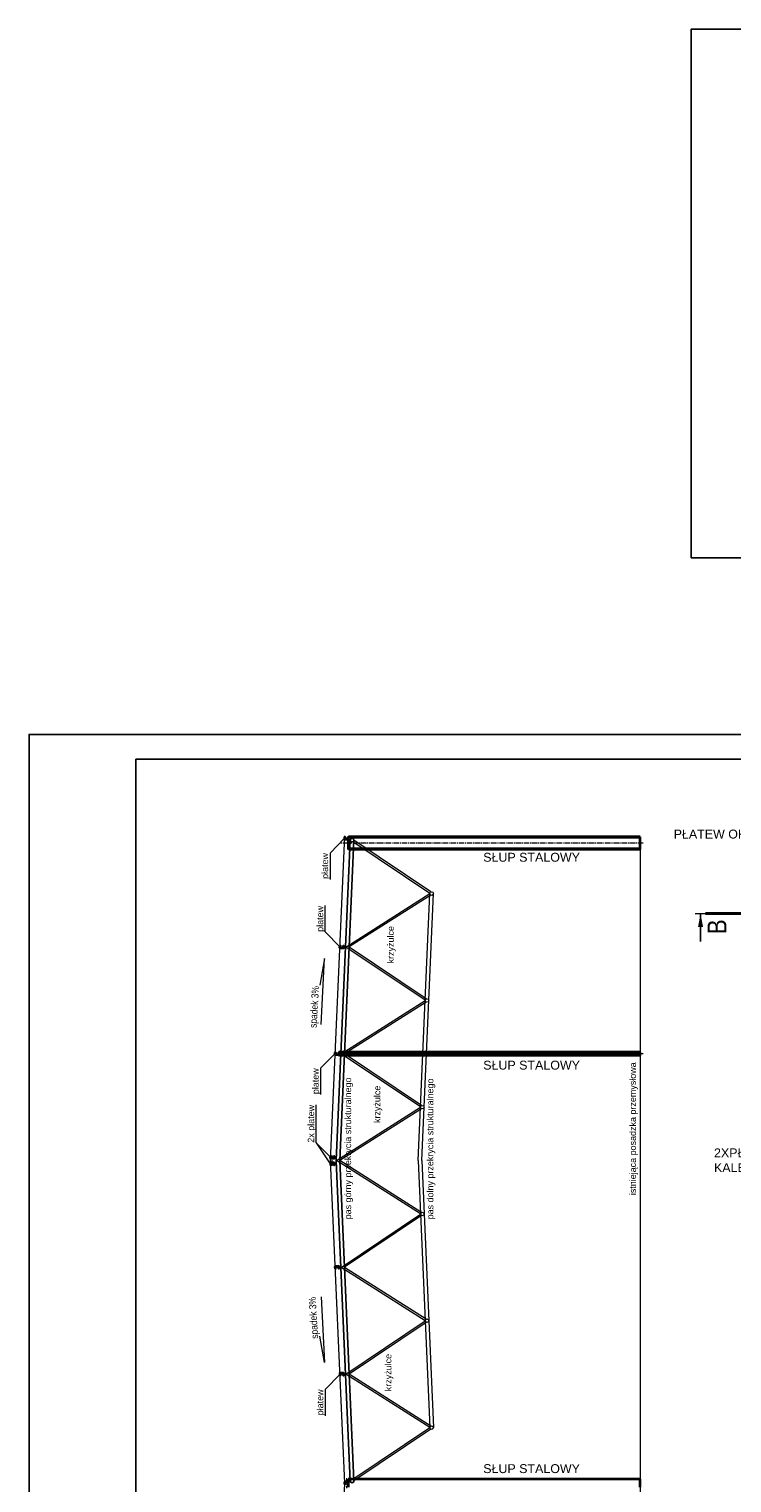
# Model space of a CAD drawing. Header units: millimetres. Extents: x -4725611 to 4745838, y -5478268 to 5501141.
# Tile 7 of 26: x 30316 to 32290, y -7439 to -3355. Entities that reach past the tile are written whole.
import ezdxf

# ---------------------------------------------------------------- set-up
doc = ezdxf.new("R2010")
doc.units = ezdxf.units.MM
doc.linetypes.add('CENTER2', pattern=[28.575, 19.05, -3.175, 3.175, -3.175])
for name, color, linetype, lineweight in [('_kh_elementy istniejące', 253, 'Continuous', 15), ('e-cad_cienkie', 80, 'Continuous', 13), ('e-cad_kontur', 2, 'Continuous', 35), ('e-cad_opisy', 7, 'Continuous', 13), ('e-cad_osie', 6, 'CENTER2', 9), ('K- OPISY', 40, 'Continuous', 20), ('K-WIDOK', 140, 'Continuous', 15)]:
    doc.layers.add(name, color=color, linetype=linetype, lineweight=lineweight)
doc.layers.add('e-cad_stal_kontur', color=2, linetype='Continuous')
doc.styles.add('Arial', font='arial.ttf')
doc.styles.get("Standard").update_dxf_attribs({"font": 'arial.ttf'})

msp = doc.modelspace()

# ---------------------------------------------------------------- hatches: boundary and pattern name
at = {"layer": 'e-cad_opisy'}
h = msp.add_hatch(color=256, dxfattribs=at)
h.paths.add_polyline_path([(32194.54, -5877.16), (32201.58, -5877.16), (32201.58, -5839.18)])
h.paths.add_polyline_path([(32201.58, -5877.16), (32208.62, -5877.16), (32201.58, -5839.18)])

# ---------------------------------------------------------------- linework, layer by layer
at = {"ltscale": 0.8}
msp.add_lwpolyline([(32175.44, -4840.44), (45675.44, -4840.44), (45675.44, -3355.44), (32175.44, -3355.44)], close=True, dxfattribs=at)
at = {"layer": '_kh_elementy istniejące', "lineweight": 40}
msp.add_lwpolyline([(32215.04, -5839.18), (45142.12, -5839.18)], dxfattribs=at)
at = {"layer": 'Defpoints', "ltscale": 0.8}
for points in [[(30315.91, -11276.3), (47815.91, -11276.3), (47815.91, -5336.3), (30315.91, -5336.3)], [(30615.91, -11206.3), (47745.91, -11206.3), (47745.91, -5406.3), (30615.91, -5406.3)]]:
    msp.add_lwpolyline(points, close=True, dxfattribs=at)
at = {"layer": 'e-cad_cienkie', "ltscale": 0.8}
msp.add_line((31121.83, -6483.1), (31163.22, -6544.92), dxfattribs=at)
for points in [[(31202.08, -5627.84), (31160.99, -5669.52), (31160.99, -5743.63)], [(31188.38, -5932.61), (31147.29, -5890.93), (31147.29, -5816.82)], [(31145.41, -5965.97), (31132.14, -6040.35)], [(31135.72, -6151.01), (31145.41, -5965.97)], [(31175.64, -6232.36), (31134.55, -6274.04), (31134.55, -6348.15)], [(31162.92, -6524.78), (31121.83, -6483.1), (31121.83, -6376.89)], [(31135.72, -6915.75), (31145.41, -7100.78)], [(31145.41, -7100.78), (31132.14, -7026.4)], [(31188.58, -7134.31), (31147.49, -7175.99), (31147.49, -7250.1)]]:
    msp.add_lwpolyline(points, dxfattribs=at)
at = {"layer": 'e-cad_kontur', "ltscale": 0.8}
for points in [[(31202.63, -5624.22), (31202.93, -5624.23), (31202.65, -5630.42), (31212.04, -5630.84), (31212.32, -5624.64), (31212.62, -5624.66), (31212.33, -5631.15), (31202.34, -5630.71), (31202.63, -5624.22)], [(32032.47, -5624.21), (31212.87, -5624.21)], [(31212.87, -5659.21), (31212.87, -5624.21)], [(32032.47, -5625.81), (31212.87, -5625.81)], [(32032.47, -5659.21), (32032.47, -5624.21)], [(32032.47, -5657.61), (31212.87, -5657.61)], [(32032.47, -5659.21), (31212.87, -5659.21)], [(31189.14, -5929.53), (31189.44, -5929.54), (31189.17, -5935.74), (31198.56, -5936.15), (31198.83, -5929.96), (31199.13, -5929.97), (31198.85, -5936.46), (31188.86, -5936.02), (31189.14, -5929.53)], [(31175.89, -6229.53), (31176.19, -6229.54), (31175.92, -6235.74), (31185.31, -6236.15), (31185.58, -6229.96), (31185.88, -6229.97), (31185.6, -6236.46), (31175.61, -6236.02), (31175.89, -6229.53)], [(32032.47, -6228.38), (31185.94, -6228.38)], [(31185.94, -6228.38), (31185.94, -6238.38)], [(32032.47, -6233.1), (31185.94, -6233.1)], [(32032.47, -6233.66), (31185.94, -6233.66)], [(32032.47, -6238.38), (31185.94, -6238.38)], [(32032.47, -6238.38), (32032.47, -6228.38)], [(31163.06, -6520.13), (31163.36, -6520.14), (31163.08, -6526.34), (31172.48, -6526.75), (31172.75, -6520.56), (31173.05, -6520.57), (31172.76, -6527.06), (31162.77, -6526.62), (31163.06, -6520.13)], [(31163.06, -6546.6), (31163.36, -6546.59), (31163.08, -6540.4), (31172.47, -6539.98), (31172.75, -6546.18), (31173.05, -6546.16), (31172.76, -6539.67), (31162.77, -6540.11), (31163.06, -6546.6)], [(31175.89, -6837.22), (31176.19, -6837.21), (31175.92, -6831.02), (31185.31, -6830.6), (31185.58, -6836.8), (31185.88, -6836.78), (31185.6, -6830.29), (31175.61, -6830.73), (31175.89, -6837.22)], [(31189.14, -7137.22), (31189.44, -7137.21), (31189.17, -7131.02), (31198.56, -7130.6), (31198.83, -7136.8), (31199.13, -7136.78), (31198.85, -7130.29), (31188.86, -7130.73), (31189.14, -7137.22)], [(32032.47, -7428.21), (31212.34, -7428.21)], [(31212.34, -7428.21), (31212.34, -7450.21)], [(32032.47, -7450.21), (32032.47, -7428.21)], [(31202.34, -7442.46), (31202.64, -7442.46), (31202.64, -7436.26), (31212.04, -7436.26), (31212.04, -7442.46), (31212.34, -7442.46), (31212.34, -7435.96), (31202.34, -7435.96), (31202.34, -7442.46)]]:
    msp.add_lwpolyline(points, dxfattribs=at)
at = {"layer": 'e-cad_opisy'}
for p, q in [((32186.39, -5839.18), (32272.33, -5839.18)), ((32201.58, -5918.16), (32201.58, -5839.18)), ((32201.58, -5839.18), (32201.58, -5918.16))]:
    msp.add_line(p, q, dxfattribs=at)
at = {"layer": 'e-cad_osie', "ltscale": 0.8}
for points in [[(32040.5, -5641.71), (31191.69, -5641.71)], [(32040.5, -6233.38), (31191.69, -6233.38)], [(31167.47, -6547.63), (31167.47, -6519.13)], [(31207.47, -7424.96), (31207.47, -7453.46)]]:
    msp.add_lwpolyline(points, dxfattribs=at)
at = {"layer": 'e-cad_stal_kontur', "color": 242, "ltscale": 0.8, "true_color": 0xdf343a}
for points in [[(31178.27, -6533.16), (31218.02, -5633.16)], [(31188.27, -6533.38), (31228.01, -5633.6)], [(31178.27, -6533.6), (31218.02, -7433.6)], [(31188.27, -6533.38), (31228.01, -7433.16)]]:
    msp.add_lwpolyline(points, dxfattribs=at)
for centre in [(31223.02, -5633.38), (31223.02, -7433.36)]:
    msp.add_circle(centre, 5, dxfattribs=at)
at = {"layer": 'K-WIDOK', "ltscale": 0.8}
for points in [[(31162.47, -6533.38), (31202.76, -5621.09)], [(32032.47, -5624.21), (32032.47, -11065.88)], [(31162.47, -8345.05), (31202.48, -7439.21), (31162.47, -6533.38)]]:
    msp.add_lwpolyline(points, dxfattribs=at)
at = {"layer": 'K-WIDOK', "color": 8, "ltscale": 0.8}
for points in [[(31444.4, -5778.89), (31228, -5633.71)], [(31441.61, -5783.04), (31225.22, -5637.87)], [(31428.37, -6083.01), (31205.2, -5933.58), (31441.6, -5783.34)], [(31444.07, -5787.69), (31214.83, -5933.38)], [(31431.37, -6079.01), (31214.79, -5933.99)], [(31415.13, -6382.79), (31191.99, -6233.48), (31428.34, -6083.74)], [(31430.97, -6087.99), (31201.77, -6233.21)], [(31418.13, -6378.79), (31201.73, -6233.99)], [(31415.1, -6683.22), (31178.95, -6533.37), (31415.1, -6383.52)], [(31417.73, -6387.77), (31188.27, -6533.38)], [(31417.73, -6678.96), (31188.27, -6533.36)], [(31428.34, -6983), (31191.99, -6833.26), (31415.13, -6683.94)], [(31418.13, -6687.95), (31201.73, -6832.74)], [(31430.97, -6978.74), (31201.77, -6833.53)], [(31441.6, -7283.39), (31205.2, -7133.16), (31428.37, -6983.72)], [(31431.37, -6987.73), (31214.79, -7132.74)], [(31444.07, -7279.04), (31214.83, -7133.36)], [(31441.61, -7283.7), (31225.22, -7428.87)], [(31444.4, -7287.85), (31228, -7433.02)]]:
    msp.add_lwpolyline(points, dxfattribs=at)
at = {"layer": 'K-WIDOK', "color": 150, "ltscale": 0.8, "true_color": 0x389cff}
for points in [[(31408.49, -6533.16), (31441.62, -5782.94)], [(31418.5, -6533.16), (31451.61, -5783.38)], [(31408.49, -6533.16), (31441.63, -7283.36)], [(31418.5, -6533.16), (31451.6, -7283.36)]]:
    msp.add_lwpolyline(points, dxfattribs=at)
for centre in [(31446.6, -5783.38), (31433.35, -6083.6), (31420.11, -6383.38), (31420.11, -6683.36), (31433.35, -6983.14), (31446.6, -7283.36)]:
    msp.add_circle(centre, 5, dxfattribs=at)

# ---------------------------------------------------------------- texts
at = {"layer": 'e-cad_opisy', "style": 'Arial', "width": 0.85}
for s, height, rotation, p in [('B', 53.04, 90, (32274.42, -5897.72)), ('spadek 3%%%', 20, 86.51705, (31123.22, -6161.06)), ('spadek 3%%%', 20, 93.48295, (31127.84, -7033.19))]:
    msp.add_text(s, height=height, rotation=rotation, dxfattribs=at).set_placement(p)
at = {"layer": 'K- OPISY', "char_height": 25, "attachment_point": 1}
for s, insert, width in [('PŁATEW OKAPOWA', (32126.16, -5603.78), 1619.9605), ('SŁUP STALOWY', (31591.3, -5668.96), 1619.9605), ('SŁUP STALOWY', (31591.3, -6252.81), 1619.9605), ('2XPŁATEW KALENICOWA', (32239.44, -6499.03), 377.2891), ('SŁUP STALOWY', (31591.3, -7386.01), 1619.9605)]:
    msp.add_mtext(s, dxfattribs=dict(at, insert=insert, width=width))
at = {"layer": 'K- OPISY', "char_height": 18, "width": 1619.9605, "rotation": 90}
for s, insert, attachment_point in [('płatew', (31137.7, -5669.52), 3), ('płatew', (31124, -5890.93), 1), ('krzyżulce', (31322.17, -5979.53), 1), ('istniejąca posadzka przemysłowa', (32002.23, -6630.52), 1), ('płatew', (31111.26, -6274.04), 3), ('pas górny przekrycia strukturalnego', (31202.35, -6698.36), 1), ('krzyżulce', (31284.42, -6427.73), 1), ('pas dolny przekrycia strukturalnego', (31433.3, -6698.36), 1), ('2x płatew', (31098.54, -6483.1), 1), ('krzyżulce', (31315.49, -7181.15), 1), ('płatew', (31124.2, -7175.99), 3)]:
    msp.add_mtext(s, dxfattribs=dict(at, insert=insert, attachment_point=attachment_point))

doc.saveas('drawing.dxf')
